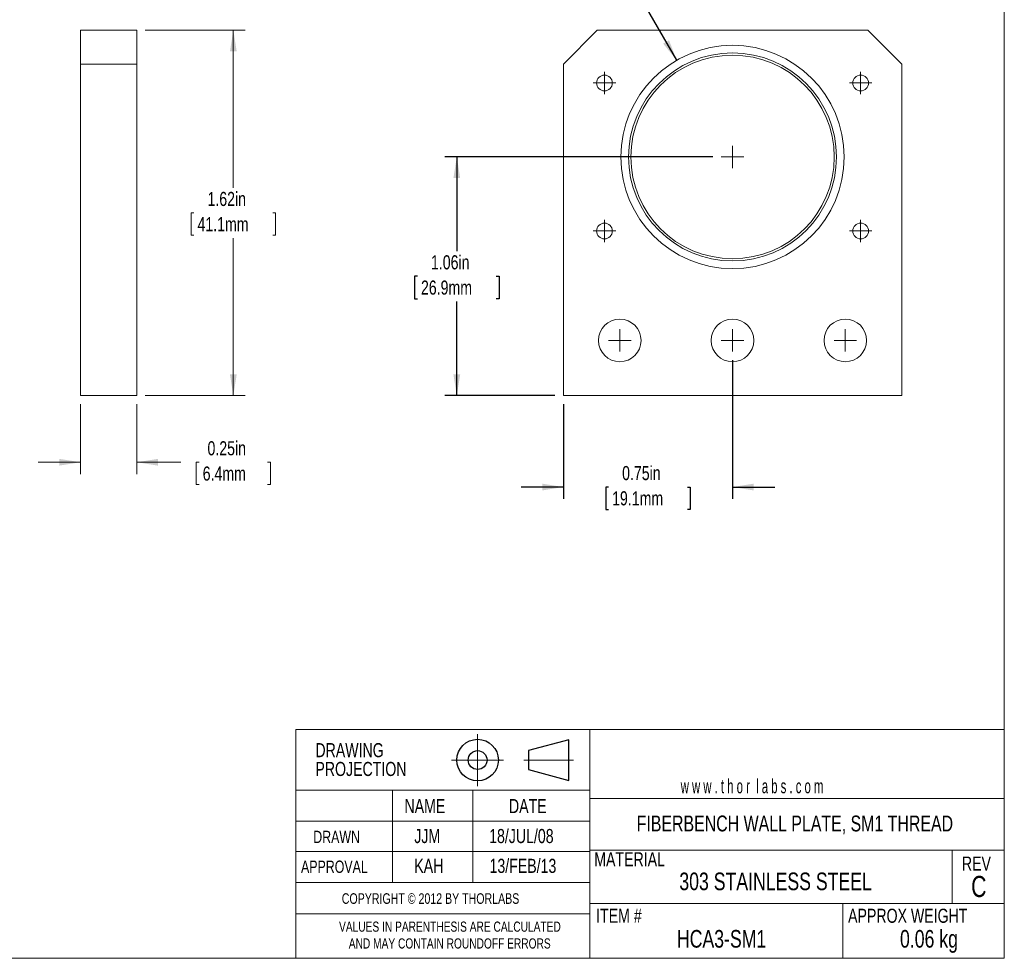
# Model space of a CAD drawing. Header units: inches. Extents: x 0.1 to 10.9, y 0 to 8.5.
# Tile 2 of 9: x 5.1 to 10.9, y 0 to 5.6. Entities that reach past the tile are written whole.
import ezdxf

# ---------------------------------------------------------------- set-up
doc = ezdxf.new("R2010")
doc.units = ezdxf.units.IN
doc.header["$MEASUREMENT"] = 0
doc.header["$PDSIZE"] = -1
doc.linetypes.add('CENTERX2', pattern=[0.8, 0.5, -0.1, 0.1, -0.1])
doc.layers.add('LAYER1', color=8, linetype='Continuous')
doc.styles.add('SLDTEXTSTYLE0', font='TXT', dxfattribs={"width": 0.75})
doc.styles.add('SLDTEXTSTYLE1', font='TXT', dxfattribs={"width": 0.6})
doc.dimstyles.new('SLDDIMSTYLE0', dxfattribs={"dimtxt": 0.083333, "dimasz": 0.125, "dimexe": 0, "dimexo": 0.0625, "dimgap": 0.020833, "dimtad": 0, "dimtih": 1, "dimtoh": 1, "dimlfac": 0.75, "dimrnd": 1e-09, "dimzin": 12, "dimdsep": 46, "dimtxsty": 'SLDTEXTSTYLE0', "dimsah": 1, "dimcen": 0, "dimadec": 0, "dimazin": 3, "dimtfac": 1, "dimtofl": 0, "dimtmove": 0, "dimatfit": 3, "dimfxl": 1, "dimfrac": 2, "dimtolj": 1, "dimtzin": 12, "dimarcsym": 0})
doc.dimstyles.new('SLDDIMSTYLE3', dxfattribs={"dimtxt": 0.083333, "dimasz": 0.125, "dimexe": 0, "dimexo": 0.0625, "dimgap": 0.020833, "dimtad": 0, "dimtih": 1, "dimtoh": 1, "dimlfac": 0.75, "dimrnd": 1e-09, "dimdsep": 46, "dimtxsty": 'SLDTEXTSTYLE0', "dimsah": 1, "dimcen": 0.09, "dimadec": 0, "dimazin": 2, "dimtfac": 1, "dimtmove": 0, "dimatfit": 0, "dimfxl": 1, "dimfrac": 2, "dimtolj": 1, "dimtzin": 12, "dimarcsym": 0})
doc.dimstyles.new('SLDDIMSTYLE4', dxfattribs={"dimtxt": 0.083333, "dimasz": 0.125, "dimexe": 0, "dimexo": 0.0625, "dimgap": 0.020833, "dimtad": 0, "dimtih": 1, "dimtoh": 1, "dimlfac": 0.75, "dimrnd": 1e-09, "dimzin": 12, "dimdsep": 46, "dimtxsty": 'SLDTEXTSTYLE0', "dimsah": 1, "dimcen": 0.09, "dimadec": 0, "dimazin": 3, "dimtfac": 1, "dimtofl": 0, "dimtmove": 0, "dimatfit": 3, "dimfxl": 1, "dimfrac": 2, "dimtolj": 1, "dimtzin": 12, "dimarcsym": 0})

# ---------------------------------------------------------------- blocks, each defined once
blk = doc.blocks.new('Third Angle Projection Block')
at = {"color": 7, "linetype": 'CENTERX2', "lineweight": 0}
for p, q in [((3.9951, 0.9376), (3.9951, 0.5538)), ((3.8033, 0.7457), (4.187, 0.7457)), ((4.3361, 0.7457), (4.7029, 0.7457))]:
    blk.add_line(p, q, dxfattribs=at)
at = {"color": 7, "linetype": 'Continuous', "lineweight": 30}
for p, q in [((4.6701, 0.8957), (4.3701, 0.8153)), ((4.6701, 0.5957), (4.6701, 0.8957)), ((4.3701, 0.8153), (4.3701, 0.6761)), ((4.3701, 0.6761), (4.6701, 0.5957))]:
    blk.add_line(p, q, dxfattribs=at)
for radius in [0.1536, 0.0696]:
    blk.add_circle((3.9951, 0.7457), radius, dxfattribs=at)
at = {"color": 7, "linetype": 'Continuous', "lineweight": 0}
blk.add_point((3.9951, 0.7457), dxfattribs=at)
blk = doc.blocks.new('SW_NOTE_1')
at = {"color": 0, "linetype": 'Continuous', "lineweight": 0, "char_height": 0.06, "attachment_point": 2, "style": 'SLDTEXTSTYLE0'}
for s, insert in [('VALUES IN PARENTHESIS ARE CALCULATED', (0.7837, 0.0773)), ('AND MAY CONTAIN ROUNDOFF ERRORS', (0.7826, -0.022))]:
    blk.add_mtext(s, dxfattribs=dict(at, insert=insert))
blk = doc.blocks.new('SW_NOTE_2')
at = {"color": 0, "linetype": 'Continuous', "lineweight": 0, "char_height": 0.08333, "attachment_point": 1, "style": 'SLDTEXTSTYLE0'}
for s, insert in [('DRAWING', (0, 0.1074)), ('PROJECTION', (0, -0.0037))]:
    blk.add_mtext(s, dxfattribs=dict(at, insert=insert))
blk = doc.blocks.new('_D_9')
at = {"color": 7, "linetype": 'Continuous', "lineweight": 0}
for p, q in [((5.4829, 3.3114), (5.4829, 2.8977)), ((5.8162, 3.3114), (5.8162, 2.8977)), ((5.4829, 2.9677), (5.2329, 2.9677)), ((5.8162, 2.9677), (6.0768, 2.9677)), ((6.1846, 2.9677), (6.1677, 2.9677)), ((6.1677, 2.9677), (6.1677, 2.8353)), ((6.5891, 2.9677), (6.606, 2.9677)), ((6.606, 2.9677), (6.606, 2.8353)), ((6.1677, 2.8353), (6.1846, 2.8353)), ((6.606, 2.8353), (6.5891, 2.8353))]:
    blk.add_line(p, q, dxfattribs=at)
for points in [[(5.4829, 2.9677), (5.3579, 2.9877), (5.3579, 2.9477)], [(5.8162, 2.9677), (5.9412, 2.9477), (5.9412, 2.9877)]]:
    blk.add_solid(points, dxfattribs=at)
at = {"color": 7, "linetype": 'Continuous', "lineweight": 0, "char_height": 0.08333, "attachment_point": 1, "style": 'SLDTEXTSTYLE0'}
for s, insert in [('0.25in', (6.2342, 3.092)), ('6.4mm', (6.2058, 2.9427))]:
    blk.add_mtext(s, dxfattribs=dict(at, insert=insert))
blk = doc.blocks.new('_D_10')
at = {"color": 7, "linetype": 'Continuous', "lineweight": 0}
for p, q in [((5.8662, 5.5214), (6.4569, 5.5214)), ((6.3869, 5.5214), (6.3869, 4.5907)), ((6.1539, 4.4414), (6.137, 4.4414)), ((6.137, 4.4414), (6.137, 4.309)), ((6.6199, 4.4414), (6.6368, 4.4414)), ((6.6368, 4.4414), (6.6368, 4.309)), ((6.137, 4.309), (6.1539, 4.309)), ((6.6368, 4.309), (6.6199, 4.309)), ((6.3869, 3.3614), (6.3869, 4.2921)), ((5.8662, 3.3614), (6.4569, 3.3614))]:
    blk.add_line(p, q, dxfattribs=at)
for points in [[(6.3869, 5.5214), (6.3669, 5.3964), (6.4069, 5.3964)], [(6.3869, 3.3614), (6.4069, 3.4864), (6.3669, 3.4864)]]:
    blk.add_solid(points, dxfattribs=at)
at = {"color": 7, "linetype": 'Continuous', "lineweight": 0, "char_height": 0.08333, "attachment_point": 1, "style": 'SLDTEXTSTYLE0'}
for s, insert in [('1.62in', (6.2342, 4.5657)), ('41.1mm', (6.175, 4.4164))]:
    blk.add_mtext(s, dxfattribs=dict(at, insert=insert))
blk = doc.blocks.new('_D_11')
at = {"layer": 'LAYER1'}
for p, q in [((9.2212, 4.7721), (7.638, 4.7721)), ((7.708, 4.7721), (7.708, 4.2161)), ((7.475, 4.0668), (7.4581, 4.0668)), ((7.4581, 4.0668), (7.4581, 3.9343)), ((7.941, 4.0668), (7.9579, 4.0668)), ((7.9579, 4.0668), (7.9579, 3.9343)), ((7.4581, 3.9343), (7.475, 3.9343)), ((7.708, 3.3614), (7.708, 3.9174)), ((7.9579, 3.9343), (7.941, 3.9343)), ((8.2879, 3.3614), (7.638, 3.3614))]:
    blk.add_line(p, q, dxfattribs=at)
for points in [[(7.708, 4.7721), (7.688, 4.6471), (7.728, 4.6471)], [(7.708, 3.3614), (7.728, 3.4864), (7.688, 3.4864)]]:
    blk.add_solid(points, dxfattribs=at)
at = {"layer": 'LAYER1', "char_height": 0.08333, "attachment_point": 1, "style": 'SLDTEXTSTYLE0'}
for s, insert in [('1.06in', (7.5553, 4.1911)), ('26.9mm', (7.4961, 4.0418))]:
    blk.add_mtext(s, dxfattribs=dict(at, insert=insert))
blk = doc.blocks.new('_D_12')
at = {"layer": 'LAYER1'}
for p, q in [((9.3379, 3.5714), (9.3379, 2.7511)), ((8.3379, 3.3114), (8.3379, 2.7511)), ((8.3379, 2.8211), (8.0879, 2.8211)), ((8.6049, 2.8211), (8.588, 2.8211)), ((8.588, 2.8211), (8.588, 2.6886)), ((9.0709, 2.8211), (9.0878, 2.8211)), ((9.0878, 2.8211), (9.0878, 2.6886)), ((9.3379, 2.8211), (9.5879, 2.8211)), ((8.588, 2.6886), (8.6049, 2.6886)), ((9.0878, 2.6886), (9.0709, 2.6886))]:
    blk.add_line(p, q, dxfattribs=at)
for points in [[(8.3379, 2.8211), (8.2129, 2.8411), (8.2129, 2.8011)], [(9.3379, 2.8211), (9.4629, 2.8011), (9.4629, 2.8411)]]:
    blk.add_solid(points, dxfattribs=at)
at = {"layer": 'LAYER1', "char_height": 0.08333, "attachment_point": 1, "style": 'SLDTEXTSTYLE0'}
for s, insert in [('0.75in', (8.6852, 2.9454)), ('19.1mm', (8.626, 2.7961))]:
    blk.add_mtext(s, dxfattribs=dict(at, insert=insert))
blk = doc.blocks.new('_D_13')
at = {"layer": 'LAYER1'}
for p, q in [((8.5423, 6.15), (8.3923, 6.15)), ((9.0079, 5.3437), (8.5423, 6.15))]:
    blk.add_line(p, q, dxfattribs=at)
blk.add_solid([(9.0079, 5.3437), (8.9627, 5.4619), (8.9281, 5.4419)], dxfattribs=at)
at = {"layer": 'LAYER1', "char_height": 0.083333, "attachment_point": 1, "style": 'SLDTEXTSTYLE0'}
for s, insert in [('SM1(1.035"-40) SERIES', (7.2664, 6.1913)), ('INTERNAL THREAD', (7.4486, 6.0588)), ('SM1RR RETAINING RING INCLUDED', (6.5593, 5.9264)), ('CLEAR APERTURE 0.09in [22.9mm]', (6.6199, 5.794))]:
    blk.add_mtext(s, dxfattribs=dict(at, insert=insert))
blk = doc.blocks.new('SW_CENTERMARKSYMBOL_8')
at = {"color": 0, "linetype": 'Continuous', "lineweight": 0}
for q in [(0, 0.0667), (-0.0667, 0), (0, -0.0667), (0.0667, 0)]:
    blk.add_line((0, 0), q, dxfattribs=at)
blk = doc.blocks.new('SW_CENTERMARKSYMBOL_9')
at = {"color": 0, "linetype": 'Continuous', "lineweight": 0}
for q in [(0, 0.0667), (-0.0667, 0), (0, -0.0667), (0.0667, 0)]:
    blk.add_line((0, 0), q, dxfattribs=at)
blk = doc.blocks.new('SW_CENTERMARKSYMBOL_10')
at = {"color": 0, "linetype": 'Continuous', "lineweight": 0}
for q in [(0, 0.0667), (-0.0667, 0), (0, -0.0667), (0.0667, 0)]:
    blk.add_line((0, 0), q, dxfattribs=at)
blk = doc.blocks.new('SW_CENTERMARKSYMBOL_11')
at = {"color": 0, "linetype": 'Continuous', "lineweight": 0}
for q in [(0, 0.0667), (-0.0667, 0), (0, -0.0667), (0.0667, 0)]:
    blk.add_line((0, 0), q, dxfattribs=at)
blk = doc.blocks.new('SW_CENTERMARKSYMBOL_12')
at = {"color": 0, "linetype": 'Continuous', "lineweight": 0}
for q in [(0, 0.0667), (-0.0667, 0), (0, -0.0667), (0.0667, 0)]:
    blk.add_line((0, 0), q, dxfattribs=at)
blk = doc.blocks.new('SW_CENTERMARKSYMBOL_13')
at = {"color": 0, "linetype": 'Continuous', "lineweight": 0}
for q in [(0, 0.0667), (-0.0667, 0), (0, -0.0667), (0.0667, 0)]:
    blk.add_line((0, 0), q, dxfattribs=at)
blk = doc.blocks.new('SW_CENTERMARKSYMBOL_14')
at = {"color": 0, "linetype": 'Continuous', "lineweight": 0}
for q in [(0, 0.0667), (-0.0667, 0), (0, -0.0667), (0.0667, 0)]:
    blk.add_line((0, 0), q, dxfattribs=at)
blk = doc.blocks.new('SW_CENTERMARKSYMBOL_15')
at = {"color": 0, "linetype": 'Continuous', "lineweight": 0}
for q in [(0, 0.0667), (-0.0667, 0), (0, -0.0667), (0.0667, 0)]:
    blk.add_line((0, 0), q, dxfattribs=at)

msp = doc.modelspace()

# ---------------------------------------------------------------- linework, layer by layer
at = {"color": 7, "linetype": 'Continuous', "lineweight": 0}
for p, q in [((10.9445, 0.0356), (10.9445, 8.4506)), ((5.4829, 5.3214), (5.4829, 5.5214)), ((5.4829, 5.5214), (5.8162, 5.5214)), ((5.5934, 5.5216), (5.5934, 5.5214)), ((5.6439, 5.5214), (5.6439, 5.5216)), ((5.6676, 5.5214), (5.6676, 5.5216)), ((5.8162, 5.5214), (5.8162, 5.3214)), ((8.5379, 5.5214), (8.3379, 5.3214)), ((10.1379, 5.5214), (8.5379, 5.5214)), ((10.3379, 5.3214), (10.1379, 5.5214)), ((5.8162, 5.3214), (5.4829, 5.3214)), ((5.4829, 5.3214), (5.4829, 3.3614)), ((5.8162, 5.3214), (5.8162, 3.3614)), ((8.3379, 5.3214), (8.3379, 3.3614)), ((10.3379, 3.3614), (10.3379, 5.3214)), ((5.8162, 3.3614), (5.4829, 3.3614)), ((8.3379, 3.3614), (10.3379, 3.3614)), ((10.9445, 1.3874), (10.9445, 1.9698)), ((6.7572, 0.2977), (6.7572, 1.3874)), ((6.7572, 1.3874), (8.4938, 1.3874)), ((8.4938, 1.3874), (8.4938, 0.0356)), ((8.4938, 1.3874), (10.9445, 1.3874)), ((6.7572, 0.4841), (6.7572, 1.0302)), ((6.7572, 0.0356), (6.7572, 1.0302)), ((8.4938, 1.0302), (6.7572, 1.0302)), ((7.3281, 1.0302), (7.3281, 0.4841)), ((7.8037, 1.0302), (7.8037, 0.4841)), ((8.4938, 0.98), (10.9445, 0.98)), ((8.4938, 0.846), (6.7572, 0.846)), ((8.4938, 0.6662), (6.7572, 0.6662)), ((8.4938, 0.6756), (10.9445, 0.6756)), ((10.6365, 0.6756), (10.6365, 0.3599)), ((8.4938, 0.4841), (6.7572, 0.4841)), ((6.7572, 0.4841), (6.7572, 0.2977)), ((8.4938, 0.3599), (10.9445, 0.3599)), ((9.9901, 0.3599), (9.9901, 0.0356)), ((6.7572, 0.2977), (8.4938, 0.2977)), ((10.9445, 0.0356), (0.0622, 0.0356))]:
    msp.add_line(p, q, dxfattribs=at)
for centre, radius in [((9.3379, 4.7721), 0.66), ((9.3379, 4.7721), 0.6147), ((9.3379, 4.7721), 0.6013), ((8.5806, 5.2094), 0.0467), ((10.0952, 5.2094), 0.0467), ((8.5806, 4.3348), 0.0467), ((10.0952, 4.3348), 0.0467), ((8.6712, 3.6881), 0.126), ((9.3379, 3.6881), 0.126), ((10.0046, 3.6881), 0.126)]:
    msp.add_circle(centre, radius, dxfattribs=at)

# ---------------------------------------------------------------- block references
for name, p in [('SW_CENTERMARKSYMBOL_11', (8.5806, 5.2094)), ('SW_CENTERMARKSYMBOL_8', (10.0952, 5.2094)), ('SW_CENTERMARKSYMBOL_12', (9.3379, 4.7721)), ('SW_CENTERMARKSYMBOL_10', (8.5806, 4.3348)), ('SW_CENTERMARKSYMBOL_9', (10.0952, 4.3348)), ('SW_CENTERMARKSYMBOL_13', (8.6712, 3.6881)), ('SW_CENTERMARKSYMBOL_14', (9.3379, 3.6881)), ('SW_CENTERMARKSYMBOL_15', (10.0046, 3.6881)), ('SW_NOTE_2', (6.872, 1.2001)), ('SW_NOTE_1', (6.8836, 0.1754))]:
    msp.add_blockref(name, p, dxfattribs=at)
at = {"color": 7, "linetype": 'Continuous', "xscale": 0.8, "yscale": 0.8, "zscale": 0.8}
msp.add_blockref('Third Angle Projection Block', (4.6349, 0.6109), dxfattribs=at)

# ---------------------------------------------------------------- texts
at = {"color": 7, "linetype": 'Continuous', "lineweight": 0}
for s, insert, char_height, attachment_point, style in [('w w w . t h o r  l a b s . c o m', (9.0316, 1.0943), 0.083333, 1, 'SLDTEXTSTYLE1'), ('NAME', (7.3987, 0.9772), 0.08333, 1, 'SLDTEXTSTYLE0'), ('DATE', (8.0163, 0.9772), 0.08333, 1, 'SLDTEXTSTYLE0'), ('FIBERBENCH WALL PLATE, SM1 THREAD', (9.7065, 0.8793), 0.09375, 2, 'SLDTEXTSTYLE0'), ('DRAWN', (6.8595, 0.7895), 0.07292, 1, 'SLDTEXTSTYLE0'), ('JJM', (7.4566, 0.7999), 0.08333, 1, 'SLDTEXTSTYLE0'), ('18/JUL/08', (7.8992, 0.7999), 0.08333, 1, 'SLDTEXTSTYLE0'), ('MATERIAL', (8.5205, 0.6624), 0.08333, 1, 'SLDTEXTSTYLE0'), ('APPROVAL', (6.7872, 0.6133), 0.07292, 1, 'SLDTEXTSTYLE0'), ('KAH', (7.4566, 0.6237), 0.08333, 1, 'SLDTEXTSTYLE0'), ('13/FEB/13', (7.9014, 0.6237), 0.08333, 1, 'SLDTEXTSTYLE0'), ('REV', (10.6936, 0.6373), 0.08333, 1, 'SLDTEXTSTYLE0'), ('303 STAINLESS STEEL', (9.5925, 0.5424), 0.104167, 2, 'SLDTEXTSTYLE0'), ('C', (10.7937, 0.5227), 0.125, 2, 'SLDTEXTSTYLE0'), ('COPYRIGHT © 2012 BY THORLABS', (7.0281, 0.42), 0.0625, 1, 'SLDTEXTSTYLE0'), ('ITEM #', (8.5315, 0.3287), 0.08333, 1, 'SLDTEXTSTYLE0'), ('APPROX WEIGHT', (10.0209, 0.3287), 0.083333, 1, 'SLDTEXTSTYLE0'), ('HCA3-SM1', (9.2732, 0.2029), 0.10417, 2, 'SLDTEXTSTYLE0'), ('0.06 kg', (10.4992, 0.2029), 0.10417, 2, 'SLDTEXTSTYLE0')]:
    msp.add_mtext(s, dxfattribs=dict(at, insert=insert, char_height=char_height, attachment_point=attachment_point, style=style))

# ---------------------------------------------------------------- dimensions: what is measured, and where the dimension line sits
dim = msp.add_linear_dim(base=(6.3869, 3.3614), p1=(5.8162, 5.5214), p2=(5.8162, 3.3614), angle=90, dimstyle='SLDDIMSTYLE4', dxfattribs=at)
dim.commit()
dim.dimension.update_dxf_attribs({"geometry": '_D_10', "text_midpoint": (6.3869, 4.4414), "dimtype": 160})
dim = msp.add_linear_dim(base=(5.4829, 2.9677), p1=(5.8162, 3.3614), p2=(5.4829, 3.3614), dimstyle='SLDDIMSTYLE3', dxfattribs=at)
dim.commit()
dim.dimension.update_dxf_attribs({"geometry": '_D_9', "text_midpoint": (6.3869, 2.9677), "dimtype": 160})
at = {"layer": 'LAYER1'}
dim = msp.add_diameter_dim_2p(p1=(9.6679, 4.2005), p2=(9.0079, 5.3437), text='SM1(1.035"-40) SERIES\\PINTERNAL THREAD\\PSM1RR RETAINING RING INCLUDED\\PCLEAR APERTURE 0.09in [22.9mm]', dimstyle='SLDDIMSTYLE0', override={"dimpost": '<>'}, dxfattribs=at)
dim.commit()
dim.dimension.update_dxf_attribs({"geometry": '_D_13', "text_midpoint": (7.4758, 6.15), "dimtype": 163})
dim = msp.add_linear_dim(base=(7.708, 4.7721), p1=(8.3379, 3.3614), p2=(9.2712, 4.7721), angle=90, dimstyle='SLDDIMSTYLE4', dxfattribs=at)
dim.commit()
dim.dimension.update_dxf_attribs({"geometry": '_D_11', "text_midpoint": (7.708, 4.0668), "dimtype": 160})
dim = msp.add_linear_dim(base=(9.3379, 2.8211), p1=(8.3379, 3.3614), p2=(9.3379, 3.6214), dimstyle='SLDDIMSTYLE3', dxfattribs=at)
dim.commit()
dim.dimension.update_dxf_attribs({"geometry": '_D_12', "text_midpoint": (8.8379, 2.8211), "dimtype": 160})

doc.saveas('drawing.dxf')
